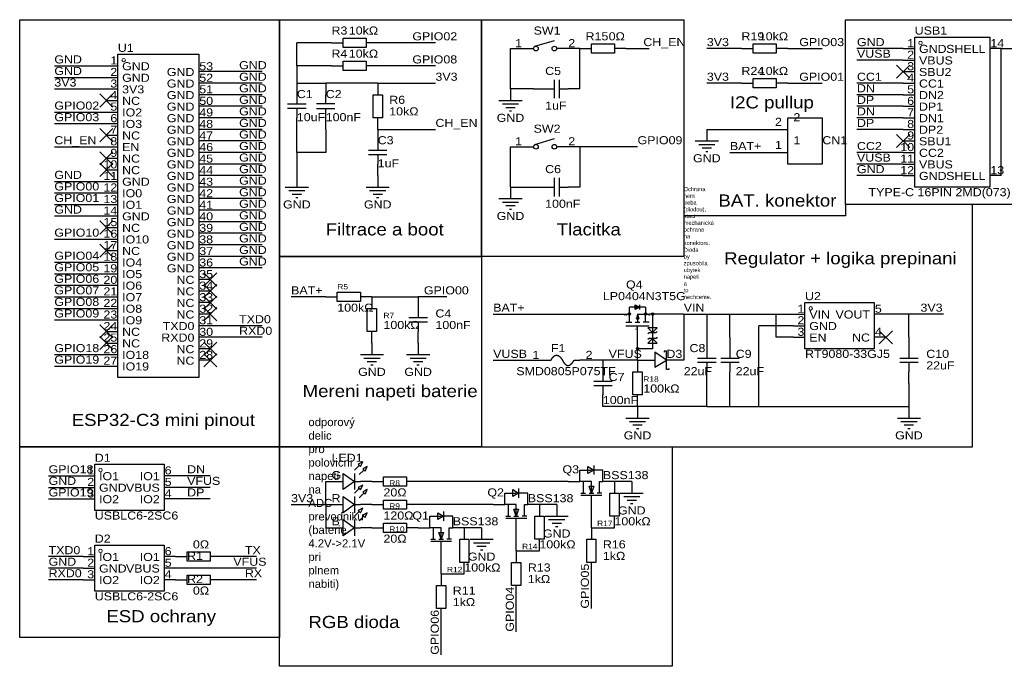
# Model space of a CAD drawing. Header units: millimetres. Extents: x 3 to 328, y 65 to 207.
# Tile 1 of 2: x 3 to 219, y 65 to 207. Entities that reach past the tile are written whole.
import ezdxf
from ezdxf.enums import TextEntityAlignment as Align

# ---------------------------------------------------------------- set-up
doc = ezdxf.new("R2010")
doc.units = ezdxf.units.MM
doc.header["$MEASUREMENT"] = 0
doc.styles.get("Standard").update_dxf_attribs({"font": 'arial.ttf'})

msp = doc.modelspace()

# ---------------------------------------------------------------- linework, layer by layer
at = {"color": 1, "true_color": 0x000000}
for points in [[(2.54, 207.01), (59.69, 207.01), (59.69, 113.03), (2.54, 113.03)], [(59.69, 207.01), (104.14, 207.01), (104.14, 154.94), (59.69, 154.94)], [(104.14, 207.01), (148.59, 207.01), (148.59, 154.94), (104.14, 154.94)], [(184.15, 207.01), (247.65, 207.01), (247.65, 166.37), (184.15, 166.37)], [(104.14, 154.94), (104.14, 113.03), (212.09, 113.03), (212.09, 166.37), (184.15, 166.37), (184.15, 163.83), (148.59, 163.83), (148.59, 154.94)], [(59.69, 154.94), (104.14, 154.94), (104.14, 113.03), (59.69, 113.03)], [(2.54, 113.03), (59.69, 113.03), (59.69, 71.12), (2.54, 71.12)], [(59.69, 113.03), (146.05, 113.03), (146.05, 64.77), (59.69, 64.77)]]:
    msp.add_lwpolyline(points, close=True, dxfattribs=at)
at = {"color": 1, "true_color": 0x008800}
for points in [[(63.5, 196.85), (63.5, 201.93)], [(71.12, 201.93), (63.5, 201.93)], [(93.98, 201.93), (81.28, 201.93)], [(110.49, 191.77), (110.49, 200.66)], [(125.73, 191.77), (125.73, 200.66)], [(135.89, 200.66), (140.97, 200.66)], [(161.29, 200.66), (153.67, 200.66)], [(171.45, 200.66), (179.07, 200.66)], [(196.85, 200.66), (186.69, 200.66)], [(218.44, 172.72), (218.44, 200.66)], [(218.44, 200.66), (237.49, 200.66)], [(196.85, 198.12), (186.69, 198.12)], [(10.16, 196.85), (21.59, 196.85)], [(55.88, 195.58), (44.45, 195.58)], [(63.5, 196.85), (63.5, 193.04)], [(71.12, 196.85), (63.5, 196.85)], [(93.98, 196.85), (81.28, 196.85)], [(10.16, 194.31), (21.59, 194.31)], [(55.88, 193.04), (44.45, 193.04)], [(63.5, 193.04), (69.85, 193.04)], [(81.28, 193.04), (69.85, 193.04)], [(81.28, 193.04), (93.98, 193.04)], [(161.29, 193.04), (153.67, 193.04)], [(171.45, 193.04), (179.07, 193.04)], [(196.85, 193.04), (186.69, 193.04)], [(10.16, 191.77), (21.59, 191.77)], [(115.57, 191.77), (110.49, 191.77)], [(55.88, 190.5), (44.45, 190.5)], [(196.85, 190.5), (186.69, 190.5)], [(10.16, 186.69), (21.59, 186.69)], [(55.88, 187.96), (44.45, 187.96)], [(196.85, 187.96), (186.69, 187.96)], [(10.16, 184.15), (21.59, 184.15)], [(55.88, 185.42), (44.45, 185.42)], [(196.85, 185.42), (186.69, 185.42)], [(55.88, 182.88), (44.45, 182.88)], [(63.5, 177.8), (63.5, 182.88)], [(69.85, 182.88), (69.85, 177.8)], [(81.28, 182.88), (93.98, 182.88)], [(153.67, 182.88), (166.37, 182.88)], [(196.85, 182.88), (186.69, 182.88)], [(55.88, 180.34), (44.45, 180.34)], [(10.16, 179.07), (21.59, 179.07)], [(55.88, 177.8), (44.45, 177.8)], [(69.85, 177.8), (63.5, 177.8)], [(63.5, 177.8), (63.5, 172.72)], [(110.49, 170.18), (110.49, 179.07)], [(138.43, 179.07), (125.73, 179.07)], [(125.73, 179.07), (125.73, 170.18)], [(158.75, 177.8), (166.37, 177.8)], [(196.85, 177.8), (186.69, 177.8)], [(55.88, 175.26), (44.45, 175.26)], [(196.85, 175.26), (186.69, 175.26)], [(10.16, 171.45), (21.59, 171.45)], [(55.88, 172.72), (44.45, 172.72)], [(196.85, 172.72), (186.69, 172.72)], [(55.88, 170.18), (44.45, 170.18)], [(110.49, 170.18), (115.57, 170.18)], [(10.16, 168.91), (21.59, 168.91)], [(55.88, 167.64), (44.45, 167.64)], [(10.16, 166.37), (21.59, 166.37)], [(55.88, 165.1), (44.45, 165.1)], [(10.16, 163.83), (21.59, 163.83)], [(55.88, 162.56), (44.45, 162.56)], [(10.16, 158.75), (21.59, 158.75)], [(55.88, 160.02), (44.45, 160.02)], [(55.88, 157.48), (44.45, 157.48)], [(55.88, 154.94), (44.45, 154.94)], [(10.16, 153.67), (21.59, 153.67)], [(55.88, 152.4), (44.45, 152.4)], [(10.16, 151.13), (21.59, 151.13)], [(10.16, 148.59), (21.59, 148.59)], [(10.16, 146.05), (21.59, 146.05)], [(69.85, 146.05), (62.23, 146.05)], [(80.01, 146.05), (90.17, 146.05)], [(96.52, 146.05), (90.17, 146.05)], [(10.16, 143.51), (21.59, 143.51)], [(10.16, 140.97), (21.59, 140.97)], [(106.68, 142.24), (133.35, 142.24)], [(148.59, 142.24), (143.51, 142.24)], [(148.59, 142.24), (153.67, 142.24)], [(148.59, 142.24), (148.59, 132.08)], [(153.67, 142.24), (158.75, 142.24)], [(153.67, 142.24), (153.67, 137.16)], [(158.75, 142.24), (168.91, 142.24)], [(158.75, 137.16), (158.75, 142.24)], [(168.91, 142.24), (172.72, 142.24)], [(168.91, 137.16), (168.91, 142.24)], [(198.12, 142.24), (193.04, 142.24)], [(205.74, 142.24), (198.12, 142.24)], [(198.12, 137.16), (198.12, 142.24)], [(55.88, 139.7), (44.45, 139.7)], [(165.1, 121.92), (165.1, 139.7)], [(172.72, 139.7), (165.1, 139.7)], [(55.88, 137.16), (44.45, 137.16)], [(172.72, 137.16), (168.91, 137.16)], [(10.16, 133.35), (21.59, 133.35)], [(10.16, 130.81), (21.59, 130.81)], [(106.68, 132.08), (113.03, 132.08)], [(138.43, 132.08), (130.81, 132.08)], [(153.67, 121.92), (153.67, 127)], [(158.75, 121.92), (158.75, 127)], [(198.12, 127), (198.12, 121.92)], [(138.43, 121.92), (130.81, 121.92)], [(153.67, 121.92), (138.43, 121.92)], [(153.67, 121.92), (158.75, 121.92)], [(158.75, 121.92), (165.1, 121.92)], [(165.1, 121.92), (198.12, 121.92)], [(8.89, 106.68), (16.51, 106.68)], [(44.45, 106.68), (36.83, 106.68)], [(8.89, 104.14), (16.51, 104.14)], [(44.45, 104.14), (36.83, 104.14)], [(69.85, 100.33), (69.85, 105.41)], [(123.19, 105.41), (90.17, 105.41)], [(137.16, 105.41), (133.35, 105.41)], [(8.89, 101.6), (16.51, 101.6)], [(44.45, 101.6), (36.83, 101.6)], [(62.23, 100.33), (69.85, 100.33)], [(69.85, 100.33), (69.85, 95.25)], [(106.68, 100.33), (90.17, 100.33)], [(120.65, 100.33), (116.84, 100.33)], [(128.27, 95.25), (128.27, 97.79)], [(104.14, 95.25), (100.33, 95.25)], [(128.27, 95.25), (133.35, 95.25)], [(111.76, 90.17), (111.76, 92.71)], [(16.51, 88.9), (8.89, 88.9)], [(54.61, 88.9), (46.99, 88.9)], [(111.76, 90.17), (116.84, 90.17)], [(95.25, 85.09), (95.25, 87.63)], [(16.51, 86.36), (8.89, 86.36)], [(54.61, 86.36), (36.83, 86.36)], [(95.25, 85.09), (100.33, 85.09)], [(128.27, 77.47), (128.27, 85.09)], [(16.51, 83.82), (8.89, 83.82)], [(54.61, 83.82), (46.99, 83.82)], [(111.76, 72.39), (111.76, 80.01)], [(95.25, 67.31), (95.25, 74.93)]]:
    msp.add_lwpolyline(points, dxfattribs=at)
at = {"color": 1, "true_color": 0x880000}
for points in [[(71.12, 201.93), (73.66, 201.93)], [(81.28, 201.93), (78.74, 201.93)], [(110.49, 200.66), (113.03, 200.66)], [(125.73, 200.66), (123.19, 200.66)], [(125.73, 200.66), (128.27, 200.66)], [(135.89, 200.66), (133.35, 200.66)], [(161.29, 200.66), (163.83, 200.66)], [(171.45, 200.66), (168.91, 200.66)], [(196.85, 200.66), (199.39, 200.66)], [(218.44, 200.66), (215.9, 200.66)], [(196.85, 198.12), (199.39, 198.12)], [(21.59, 196.85), (24.13, 196.85)], [(44.45, 195.58), (41.91, 195.58)], [(71.12, 196.85), (73.66, 196.85)], [(81.28, 196.85), (78.74, 196.85)], [(196.85, 195.58), (199.39, 195.58)], [(21.59, 194.31), (24.13, 194.31)], [(44.45, 193.04), (41.91, 193.04)], [(63.5, 193.04), (63.5, 190.5)], [(69.85, 193.04), (69.85, 190.5)], [(81.28, 193.04), (81.28, 190.5)], [(161.29, 193.04), (163.83, 193.04)], [(171.45, 193.04), (168.91, 193.04)], [(196.85, 193.04), (199.39, 193.04)], [(21.59, 191.77), (24.13, 191.77)], [(110.49, 191.77), (110.49, 189.23)], [(115.57, 191.77), (118.11, 191.77)], [(125.73, 191.77), (123.19, 191.77)], [(21.59, 189.23), (24.13, 189.23)], [(44.45, 190.5), (41.91, 190.5)], [(196.85, 190.5), (199.39, 190.5)], [(21.59, 186.69), (24.13, 186.69)], [(44.45, 187.96), (41.91, 187.96)], [(196.85, 187.96), (199.39, 187.96)], [(21.59, 184.15), (24.13, 184.15)], [(44.45, 185.42), (41.91, 185.42)], [(63.5, 182.88), (63.5, 185.42)], [(69.85, 182.88), (69.85, 185.42)], [(81.28, 182.88), (81.28, 185.42)], [(196.85, 185.42), (199.39, 185.42)], [(44.45, 182.88), (41.91, 182.88)], [(81.28, 182.88), (81.28, 180.34)], [(153.67, 182.88), (153.67, 180.34)], [(166.37, 182.88), (171.45, 182.88)], [(196.85, 182.88), (199.39, 182.88)], [(21.59, 181.61), (24.13, 181.61)], [(44.45, 180.34), (41.91, 180.34)], [(196.85, 180.34), (199.39, 180.34)], [(21.59, 179.07), (24.13, 179.07)], [(44.45, 177.8), (41.91, 177.8)], [(110.49, 179.07), (113.03, 179.07)], [(125.73, 179.07), (123.19, 179.07)], [(166.37, 177.8), (171.45, 177.8)], [(196.85, 177.8), (199.39, 177.8)], [(21.59, 176.53), (24.13, 176.53)], [(21.59, 173.99), (24.13, 173.99)], [(44.45, 175.26), (41.91, 175.26)], [(81.28, 172.72), (81.28, 175.26)], [(196.85, 175.26), (199.39, 175.26)], [(21.59, 171.45), (24.13, 171.45)], [(44.45, 172.72), (41.91, 172.72)], [(63.5, 172.72), (63.5, 170.18)], [(81.28, 172.72), (81.28, 170.18)], [(196.85, 172.72), (199.39, 172.72)], [(218.44, 172.72), (215.9, 172.72)], [(44.45, 170.18), (41.91, 170.18)], [(110.49, 170.18), (110.49, 167.64)], [(115.57, 170.18), (118.11, 170.18)], [(125.73, 170.18), (123.19, 170.18)], [(21.59, 168.91), (24.13, 168.91)], [(44.45, 167.64), (41.91, 167.64)], [(21.59, 166.37), (24.13, 166.37)], [(44.45, 165.1), (41.91, 165.1)], [(21.59, 163.83), (24.13, 163.83)], [(44.45, 162.56), (41.91, 162.56)], [(21.59, 161.29), (24.13, 161.29)], [(21.59, 158.75), (24.13, 158.75)], [(44.45, 160.02), (41.91, 160.02)], [(21.59, 156.21), (24.13, 156.21)], [(44.45, 157.48), (41.91, 157.48)], [(44.45, 154.94), (41.91, 154.94)], [(21.59, 153.67), (24.13, 153.67)], [(44.45, 152.4), (41.91, 152.4)], [(21.59, 151.13), (24.13, 151.13)], [(44.45, 149.86), (41.91, 149.86)], [(21.59, 148.59), (24.13, 148.59)], [(44.45, 147.32), (41.91, 147.32)], [(21.59, 146.05), (24.13, 146.05)], [(69.85, 146.05), (72.39, 146.05)], [(80.01, 146.05), (77.47, 146.05)], [(80.01, 146.05), (80.01, 143.51)], [(90.17, 146.05), (90.17, 143.51)], [(21.59, 143.51), (24.13, 143.51)], [(44.45, 144.78), (41.91, 144.78)], [(21.59, 140.97), (24.13, 140.97)], [(44.45, 142.24), (41.91, 142.24)], [(133.35, 142.24), (135.89, 142.24)], [(143.51, 142.24), (140.97, 142.24)], [(172.72, 142.24), (175.26, 142.24)], [(193.04, 142.24), (190.5, 142.24)], [(44.45, 139.7), (41.91, 139.7)], [(172.72, 139.7), (175.26, 139.7)], [(21.59, 138.43), (24.13, 138.43)], [(44.45, 137.16), (41.91, 137.16)], [(80.01, 135.89), (80.01, 138.43)], [(90.17, 135.89), (90.17, 138.43)], [(153.67, 137.16), (153.67, 134.62)], [(158.75, 137.16), (158.75, 134.62)], [(172.72, 137.16), (175.26, 137.16)], [(193.04, 137.16), (190.5, 137.16)], [(198.12, 137.16), (198.12, 134.62)], [(21.59, 135.89), (24.13, 135.89)], [(44.45, 134.62), (41.91, 134.62)], [(80.01, 135.89), (80.01, 133.35)], [(90.17, 135.89), (90.17, 133.35)], [(138.43, 132.08), (138.43, 134.62)], [(21.59, 133.35), (24.13, 133.35)], [(21.59, 130.81), (24.13, 130.81)], [(44.45, 132.08), (41.91, 132.08)], [(113.03, 132.08), (118.11, 132.08)], [(130.81, 132.08), (125.73, 132.08)], [(130.81, 132.08), (130.81, 129.54)], [(138.43, 132.08), (138.43, 129.54)], [(138.43, 132.08), (142.24, 132.08)], [(148.59, 132.08), (144.78, 132.08)], [(153.67, 127), (153.67, 129.54)], [(158.75, 127), (158.75, 129.54)], [(198.12, 127), (198.12, 129.54)], [(130.81, 121.92), (130.81, 124.46)], [(138.43, 121.92), (138.43, 124.46)], [(138.43, 121.92), (138.43, 119.38)], [(198.12, 121.92), (198.12, 119.38)], [(16.51, 106.68), (19.05, 106.68)], [(36.83, 106.68), (34.29, 106.68)], [(16.51, 104.14), (19.05, 104.14)], [(36.83, 104.14), (34.29, 104.14)], [(69.85, 105.41), (72.39, 105.41)], [(80.01, 105.41), (77.47, 105.41)], [(80.01, 105.41), (82.55, 105.41)], [(90.17, 105.41), (87.63, 105.41)], [(123.19, 105.41), (125.73, 105.41)], [(133.35, 105.41), (130.81, 105.41)], [(133.35, 105.41), (133.35, 102.87)], [(137.16, 105.41), (137.16, 102.87)], [(16.51, 101.6), (19.05, 101.6)], [(36.83, 101.6), (34.29, 101.6)], [(69.85, 100.33), (72.39, 100.33)], [(80.01, 100.33), (77.47, 100.33)], [(80.01, 100.33), (82.55, 100.33)], [(90.17, 100.33), (87.63, 100.33)], [(106.68, 100.33), (109.22, 100.33)], [(116.84, 100.33), (114.3, 100.33)], [(116.84, 100.33), (116.84, 97.79)], [(120.65, 100.33), (120.65, 97.79)], [(128.27, 97.79), (128.27, 100.33)], [(133.35, 95.25), (133.35, 97.79)], [(69.85, 95.25), (72.39, 95.25)], [(80.01, 95.25), (77.47, 95.25)], [(80.01, 95.25), (82.55, 95.25)], [(90.17, 95.25), (87.63, 95.25)], [(90.17, 95.25), (92.71, 95.25)], [(100.33, 95.25), (97.79, 95.25)], [(100.33, 95.25), (100.33, 92.71)], [(104.14, 95.25), (104.14, 92.71)], [(111.76, 92.71), (111.76, 95.25)], [(128.27, 95.25), (128.27, 92.71)], [(116.84, 90.17), (116.84, 92.71)], [(16.51, 88.9), (19.05, 88.9)], [(36.83, 88.9), (34.29, 88.9)], [(36.83, 88.9), (39.37, 88.9)], [(46.99, 88.9), (44.45, 88.9)], [(95.25, 87.63), (95.25, 90.17)], [(111.76, 90.17), (111.76, 87.63)], [(100.33, 85.09), (100.33, 87.63)], [(128.27, 85.09), (128.27, 87.63)], [(16.51, 86.36), (19.05, 86.36)], [(36.83, 86.36), (34.29, 86.36)], [(95.25, 85.09), (95.25, 82.55)], [(16.51, 83.82), (19.05, 83.82)], [(36.83, 83.82), (34.29, 83.82)], [(36.83, 83.82), (39.37, 83.82)], [(46.99, 83.82), (44.45, 83.82)], [(111.76, 80.01), (111.76, 82.55)], [(95.25, 74.93), (95.25, 77.47)]]:
    msp.add_lwpolyline(points, dxfattribs=at)
at = {"color": 1, "true_color": 0xa00000}
for points in [[(73.66, 202.95), (78.74, 202.95), (78.74, 200.91), (73.66, 200.91)], [(128.27, 201.68), (133.35, 201.68), (133.35, 199.64), (128.27, 199.64)], [(163.83, 201.68), (168.91, 201.68), (168.91, 199.64), (163.83, 199.64)], [(199.39, 203.2), (215.9, 203.2), (215.9, 170.18), (199.39, 170.18)], [(24.13, 199.39), (41.91, 199.39), (41.91, 128.27), (24.13, 128.27)], [(73.66, 197.87), (78.74, 197.87), (78.74, 195.83), (73.66, 195.83)], [(163.83, 194.06), (168.91, 194.06), (168.91, 192.02), (163.83, 192.02)], [(80.26, 185.42), (80.26, 190.5), (82.3, 190.5), (82.3, 185.42)], [(179.07, 175.26), (171.45, 175.26), (171.45, 185.42), (179.07, 185.42)], [(72.39, 147.07), (77.47, 147.07), (77.47, 145.03), (72.39, 145.03)], [(78.99, 138.43), (78.99, 143.51), (81.03, 143.51), (81.03, 138.43)], [(175.26, 144.78), (190.5, 144.78), (190.5, 134.62), (175.26, 134.62)], [(142.75, 139.19), (140.72, 139.19), (141.73, 138.18)], [(140.72, 135.89), (142.75, 135.89), (141.73, 136.91)], [(142.24, 130.56), (144.78, 132.08), (142.24, 133.86)], [(137.41, 124.46), (137.41, 129.54), (139.45, 129.54), (139.45, 124.46)], [(19.05, 109.22), (34.29, 109.22), (34.29, 99.06), (19.05, 99.06)], [(77.98, 109.73), (76.96, 109.22), (77.47, 108.71)], [(78.99, 108.71), (77.98, 108.2), (78.49, 107.7)], [(128.78, 107.95), (127.51, 107.19), (127.51, 108.71)], [(73.66, 107.19), (76.2, 105.41), (73.66, 103.63)], [(82.55, 106.43), (87.63, 106.43), (87.63, 104.39), (82.55, 104.39)], [(77.98, 104.65), (76.96, 104.14), (77.47, 103.63)], [(128.27, 102.87), (127.76, 104.39), (128.78, 104.39)], [(73.66, 102.11), (76.2, 100.33), (73.66, 98.55)], [(78.99, 103.63), (77.98, 103.12), (78.49, 102.62)], [(112.27, 102.87), (111, 102.11), (111, 103.63)], [(132.33, 97.79), (132.33, 102.87), (134.37, 102.87), (134.37, 97.79)], [(82.55, 101.35), (87.63, 101.35), (87.63, 99.31), (82.55, 99.31)], [(77.98, 99.57), (76.96, 99.06), (77.47, 98.55)], [(78.99, 98.55), (77.98, 98.04), (78.49, 97.54)], [(95.76, 97.79), (94.49, 97.03), (94.49, 98.55)], [(111.76, 97.79), (111.25, 99.31), (112.27, 99.31)], [(115.82, 92.71), (115.82, 97.79), (117.86, 97.79), (117.86, 92.71)], [(73.66, 97.03), (76.2, 95.25), (73.66, 93.47)], [(82.55, 96.27), (87.63, 96.27), (87.63, 94.23), (82.55, 94.23)], [(95.25, 92.71), (94.74, 94.23), (95.76, 94.23)], [(19.05, 91.44), (34.29, 91.44), (34.29, 81.28), (19.05, 81.28)], [(99.31, 87.63), (99.31, 92.71), (101.35, 92.71), (101.35, 87.63)], [(127.25, 87.63), (127.25, 92.71), (129.29, 92.71), (129.29, 87.63)], [(39.37, 89.92), (44.45, 89.92), (44.45, 87.88), (39.37, 87.88)], [(110.74, 82.55), (110.74, 87.63), (112.78, 87.63), (112.78, 82.55)], [(39.37, 84.84), (44.45, 84.84), (44.45, 82.8), (39.37, 82.8)], [(94.23, 77.47), (94.23, 82.55), (96.27, 82.55), (96.27, 77.47)]]:
    msp.add_lwpolyline(points, close=True, dxfattribs=at)
for points in [[(115.82, 201.17), (120.14, 202.44)], [(113.03, 200.66), (115.57, 200.66)], [(123.19, 200.66), (120.65, 200.66)], [(120.14, 189.74), (120.14, 193.8)], [(121.16, 193.8), (121.16, 189.74)], [(118.11, 191.77), (120.14, 191.77)], [(121.16, 191.77), (123.19, 191.77)], [(61.47, 188.47), (65.53, 188.47)], [(63.5, 190.5), (63.5, 188.47)], [(71.88, 188.47), (67.82, 188.47)], [(69.85, 188.47), (69.85, 190.5)], [(107.95, 189.23), (113.03, 189.23)], [(108.71, 188.47), (112.27, 188.47)], [(65.53, 187.45), (61.47, 187.45)], [(63.5, 187.45), (63.5, 185.42)], [(67.82, 187.45), (71.88, 187.45)], [(69.85, 185.42), (69.85, 187.45)], [(109.47, 187.71), (111.51, 187.71)], [(110.24, 186.94), (110.74, 186.94)], [(81.28, 180.34), (81.28, 178.31)], [(115.82, 179.58), (120.14, 180.85)], [(151.13, 180.34), (156.21, 180.34)], [(79.25, 178.31), (83.31, 178.31)], [(113.03, 179.07), (115.57, 179.07)], [(123.19, 179.07), (120.65, 179.07)], [(151.89, 179.58), (155.45, 179.58)], [(152.65, 178.82), (154.69, 178.82)], [(153.42, 178.05), (153.92, 178.05)], [(83.31, 177.29), (79.25, 177.29)], [(81.28, 177.29), (81.28, 175.26)], [(120.14, 168.15), (120.14, 172.21)], [(121.16, 172.21), (121.16, 168.15)], [(60.96, 170.18), (66.04, 170.18)], [(61.72, 169.42), (65.28, 169.42)], [(78.74, 170.18), (83.82, 170.18)], [(79.5, 169.42), (83.06, 169.42)], [(118.11, 170.18), (120.14, 170.18)], [(121.16, 170.18), (123.19, 170.18)], [(62.48, 168.66), (64.52, 168.66)], [(63.25, 167.89), (63.75, 167.89)], [(80.26, 168.66), (82.3, 168.66)], [(81.03, 167.89), (81.53, 167.89)], [(107.95, 167.64), (113.03, 167.64)], [(108.71, 166.88), (112.27, 166.88)], [(109.47, 166.12), (111.51, 166.12)], [(110.24, 165.35), (110.74, 165.35)], [(90.17, 143.51), (90.17, 141.48)], [(138.18, 143.76), (136.65, 143.76)], [(136.65, 140.46), (136.65, 143.76)], [(137.92, 144.02), (137.92, 144.27)], [(137.92, 144.27), (138.94, 143.76)], [(137.92, 143.51), (137.92, 144.02)], [(138.43, 143.76), (137.92, 144.02)], [(138.94, 143.76), (137.92, 143.26)], [(137.92, 143.51), (138.43, 143.76)], [(137.92, 143.26), (137.92, 143.51)], [(138.43, 143.76), (138.18, 144.02)], [(138.18, 143.51), (138.43, 143.76)], [(140.21, 143.76), (138.43, 143.76)], [(138.43, 143.76), (138.94, 143.76)], [(138.94, 143.76), (138.94, 144.27)], [(138.94, 143.26), (138.94, 143.76)], [(140.21, 143.76), (140.21, 142.24)], [(88.14, 141.48), (92.2, 141.48)], [(135.89, 142.24), (136.65, 142.24)], [(138.43, 142.24), (138.18, 141.22)], [(138.43, 141.99), (138.18, 141.22)], [(138.18, 141.22), (138.43, 141.73)], [(138.18, 141.22), (138.68, 141.22)], [(138.43, 142.24), (140.21, 142.24)], [(138.43, 142.24), (138.68, 141.22)], [(141.73, 142.24), (141.73, 134.62), (138.43, 134.62), (138.43, 139.7)], [(138.43, 141.99), (138.43, 140.46)], [(138.68, 141.22), (138.43, 141.99)], [(140.21, 142.24), (140.97, 142.24)], [(140.21, 140.46), (140.21, 142.24)], [(92.2, 140.46), (88.14, 140.46)], [(90.17, 140.46), (90.17, 138.43)], [(135.89, 140.46), (136.65, 140.46)], [(135.89, 139.7), (140.97, 139.7)], [(136.65, 140.46), (137.16, 140.46)], [(137.92, 140.46), (138.43, 140.46)], [(138.43, 140.72), (138.43, 140.46)], [(138.43, 140.46), (138.94, 140.46)], [(140.21, 140.46), (139.7, 140.46)], [(140.97, 140.46), (140.21, 140.46)], [(140.72, 137.92), (140.97, 138.18), (142.49, 138.18), (142.75, 138.43)], [(142.75, 137.16), (142.49, 136.91), (140.97, 136.91), (140.72, 136.65)], [(153.67, 134.62), (153.67, 132.59)], [(158.75, 134.62), (158.75, 132.59)], [(198.12, 134.62), (198.12, 132.59)], [(77.47, 133.35), (82.55, 133.35)], [(78.23, 132.59), (81.79, 132.59)], [(87.63, 133.35), (92.71, 133.35)], [(88.39, 132.59), (91.95, 132.59)], [(119.38, 132.08), (119.41, 132.14), (119.44, 132.2), (119.47, 132.25), (119.5, 132.3), (119.53, 132.35), (119.56, 132.4), (119.59, 132.45), (119.62, 132.5), (119.65, 132.54), (119.68, 132.59), (119.71, 132.63), (119.74, 132.67), (119.77, 132.7), (119.8, 132.74), (119.82, 132.78), (119.85, 132.81), (119.88, 132.84), (119.91, 132.87), (119.94, 132.9), (119.97, 132.93), (120, 132.95), (120.03, 132.98), (120.06, 133), (120.09, 133.02), (120.11, 133.04), (120.14, 133.06), (120.17, 133.08), (120.2, 133.1), (120.23, 133.11), (120.26, 133.13), (120.28, 133.14), (120.31, 133.15), (120.34, 133.16), (120.37, 133.17), (120.4, 133.18), (120.42, 133.19), (120.45, 133.19), (120.48, 133.2), (120.5, 133.2), (120.53, 133.21), (120.56, 133.21), (120.59, 133.21), (120.61, 133.21), (120.64, 133.21), (120.66, 133.21), (120.69, 133.2), (120.72, 133.2), (120.74, 133.2), (120.77, 133.19), (120.79, 133.19), (120.82, 133.18), (120.84, 133.17), (120.87, 133.16), (120.89, 133.15), (120.92, 133.14), (120.94, 133.13), (120.96, 133.12), (120.99, 133.11), (121.01, 133.1), (121.04, 133.09), (121.06, 133.07), (121.08, 133.06), (121.1, 133.05), (121.13, 133.03), (121.15, 133.02), (121.17, 133), (121.19, 132.99), (121.21, 132.97), (121.23, 132.95), (121.26, 132.94), (121.28, 132.92), (121.3, 132.9), (121.32, 132.88), (121.34, 132.86), (121.36, 132.85), (121.38, 132.83), (121.4, 132.81), (121.41, 132.79), (121.43, 132.77), (121.45, 132.75), (121.47, 132.73), (121.49, 132.71), (121.5, 132.69), (121.52, 132.67), (121.54, 132.65), (121.55, 132.63), (121.57, 132.61), (121.59, 132.59), (121.6, 132.57), (121.62, 132.55), (121.63, 132.53), (121.65, 132.51), (121.66, 132.49), (121.67, 132.47), (121.69, 132.46), (121.7, 132.44), (121.71, 132.42), (121.73, 132.4), (121.74, 132.38), (121.75, 132.36), (121.76, 132.35), (121.77, 132.33), (121.78, 132.31), (121.79, 132.3), (121.8, 132.28), (121.81, 132.27), (121.82, 132.25), (121.83, 132.24), (121.84, 132.22), (121.85, 132.21), (121.86, 132.2), (121.86, 132.18), (121.87, 132.17), (121.88, 132.16), (121.88, 132.15), (121.89, 132.14), (121.89, 132.13), (121.9, 132.12), (121.9, 132.12), (121.91, 132.11), (121.91, 132.1), (121.91, 132.1), (121.91, 132.09), (121.92, 132.09), (121.92, 132.08), (121.92, 132.08), (121.92, 132.08), (121.92, 132.08)], [(145.29, 130.3), (145.29, 130.05), (144.78, 130.05), (144.78, 134.11), (144.27, 134.11), (144.27, 133.86)], [(151.64, 132.59), (155.7, 132.59)], [(156.72, 132.59), (160.78, 132.59)], [(196.09, 132.59), (200.15, 132.59)], [(78.99, 131.83), (81.03, 131.83)], [(79.76, 131.06), (80.26, 131.06)], [(89.15, 131.83), (91.19, 131.83)], [(89.92, 131.06), (90.42, 131.06)], [(118.11, 132.08), (119.38, 132.08)], [(121.92, 132.08), (121.95, 132.02), (121.98, 131.96), (122.01, 131.91), (122.04, 131.86), (122.07, 131.81), (122.1, 131.76), (122.13, 131.71), (122.16, 131.66), (122.19, 131.62), (122.22, 131.57), (122.25, 131.53), (122.28, 131.49), (122.31, 131.46), (122.34, 131.42), (122.36, 131.38), (122.39, 131.35), (122.42, 131.32), (122.45, 131.29), (122.48, 131.26), (122.51, 131.23), (122.54, 131.21), (122.57, 131.18), (122.6, 131.16), (122.63, 131.14), (122.65, 131.12), (122.68, 131.1), (122.71, 131.08), (122.74, 131.06), (122.77, 131.05), (122.8, 131.03), (122.82, 131.02), (122.85, 131.01), (122.88, 131), (122.91, 130.99), (122.94, 130.98), (122.96, 130.97), (122.99, 130.97), (123.02, 130.96), (123.04, 130.96), (123.07, 130.95), (123.1, 130.95), (123.13, 130.95), (123.15, 130.95), (123.18, 130.95), (123.2, 130.95), (123.23, 130.96), (123.26, 130.96), (123.28, 130.96), (123.31, 130.97), (123.33, 130.97), (123.36, 130.98), (123.38, 130.99), (123.41, 131), (123.43, 131.01), (123.46, 131.02), (123.48, 131.03), (123.5, 131.04), (123.53, 131.05), (123.55, 131.06), (123.58, 131.07), (123.6, 131.09), (123.62, 131.1), (123.64, 131.11), (123.67, 131.13), (123.69, 131.14), (123.71, 131.16), (123.73, 131.17), (123.75, 131.19), (123.77, 131.21), (123.8, 131.22), (123.82, 131.24), (123.84, 131.26), (123.86, 131.28), (123.88, 131.3), (123.9, 131.31), (123.92, 131.33), (123.94, 131.35), (123.95, 131.37), (123.97, 131.39), (123.99, 131.41), (124.01, 131.43), (124.03, 131.45), (124.04, 131.47), (124.06, 131.49), (124.08, 131.51), (124.09, 131.53), (124.11, 131.55), (124.13, 131.57), (124.14, 131.59), (124.16, 131.61), (124.17, 131.63), (124.19, 131.65), (124.2, 131.67), (124.21, 131.69), (124.23, 131.7), (124.24, 131.72), (124.25, 131.74), (124.27, 131.76), (124.28, 131.78), (124.29, 131.8), (124.3, 131.81), (124.31, 131.83), (124.32, 131.85), (124.33, 131.86), (124.34, 131.88), (124.35, 131.89), (124.36, 131.91), (124.37, 131.92), (124.38, 131.94), (124.39, 131.95), (124.4, 131.96), (124.4, 131.98), (124.41, 131.99), (124.42, 132), (124.42, 132.01), (124.43, 132.02), (124.43, 132.03), (124.44, 132.04), (124.44, 132.04), (124.45, 132.05), (124.45, 132.06), (124.45, 132.06), (124.45, 132.07), (124.46, 132.07), (124.46, 132.08), (124.46, 132.08), (124.46, 132.08), (124.46, 132.08)], [(124.46, 132.08), (125.73, 132.08)], [(155.7, 131.57), (151.64, 131.57)], [(153.67, 131.57), (153.67, 129.54)], [(160.78, 131.57), (156.72, 131.57)], [(158.75, 131.57), (158.75, 129.54)], [(200.15, 131.57), (196.09, 131.57)], [(198.12, 131.57), (198.12, 129.54)], [(130.81, 129.54), (130.81, 127.51)], [(128.78, 127.51), (132.84, 127.51)], [(132.84, 126.49), (128.78, 126.49)], [(130.81, 126.49), (130.81, 124.46)], [(135.89, 119.38), (140.97, 119.38)], [(195.58, 119.38), (200.66, 119.38)], [(136.65, 118.62), (140.21, 118.62)], [(137.41, 117.86), (139.45, 117.86)], [(138.18, 117.09), (138.68, 117.09)], [(196.34, 118.62), (199.9, 118.62)], [(197.1, 117.86), (199.14, 117.86)], [(197.87, 117.09), (198.37, 117.09)], [(76.2, 107.95), (77.22, 108.97)], [(128.78, 108.97), (128.78, 108.46), (128.78, 107.44), (128.78, 106.93)], [(76.2, 107.19), (76.2, 103.63)], [(77.22, 106.93), (78.23, 107.95)], [(128.27, 102.87), (128.27, 105.41), (125.73, 105.41), (125.73, 107.95), (128.27, 107.95)], [(130.05, 102.87), (130.05, 105.41), (130.81, 105.41), (130.81, 107.95), (128.78, 107.95)], [(72.39, 105.41), (73.66, 105.41)], [(76.2, 105.41), (77.47, 105.41)], [(126.49, 105.41), (126.49, 102.87)], [(76.2, 102.87), (77.22, 103.89)], [(76.2, 102.11), (76.2, 98.55)], [(77.22, 101.85), (78.23, 102.87)], [(111.76, 97.79), (111.76, 100.33), (109.22, 100.33), (109.22, 102.87), (111.76, 102.87)], [(112.27, 103.89), (112.27, 103.38), (112.27, 102.36), (112.27, 101.85)], [(113.54, 97.79), (113.54, 100.33), (114.3, 100.33), (114.3, 102.87), (112.27, 102.87)], [(125.98, 102.87), (127, 102.87)], [(130.56, 102.36), (125.98, 102.36)], [(127.76, 102.87), (128.78, 102.87)], [(128.27, 100.33), (128.27, 102.36)], [(130.56, 102.87), (129.54, 102.87)], [(134.62, 102.87), (139.7, 102.87)], [(135.38, 102.11), (138.94, 102.11)], [(72.39, 100.33), (73.66, 100.33)], [(76.2, 100.33), (77.47, 100.33)], [(109.98, 100.33), (109.98, 97.79)], [(136.14, 101.35), (138.18, 101.35)], [(136.91, 100.58), (137.41, 100.58)], [(76.2, 97.79), (77.22, 98.81)], [(77.22, 96.77), (78.23, 97.79)], [(95.25, 92.71), (95.25, 95.25), (92.71, 95.25), (92.71, 97.79), (95.25, 97.79)], [(95.76, 98.81), (95.76, 98.3), (95.76, 97.28), (95.76, 96.77)], [(97.03, 92.71), (97.03, 95.25), (97.79, 95.25), (97.79, 97.79), (95.76, 97.79)], [(109.47, 97.79), (110.49, 97.79)], [(111.25, 97.79), (112.27, 97.79)], [(114.05, 97.79), (113.03, 97.79)], [(118.11, 97.79), (123.19, 97.79)], [(76.2, 97.03), (76.2, 93.47)], [(114.05, 97.28), (109.47, 97.28)], [(111.76, 95.25), (111.76, 97.28)], [(118.87, 97.03), (122.43, 97.03)], [(119.63, 96.27), (121.67, 96.27)], [(120.4, 95.5), (120.9, 95.5)], [(72.39, 95.25), (73.66, 95.25)], [(76.2, 95.25), (77.47, 95.25)], [(93.47, 95.25), (93.47, 92.71)], [(92.96, 92.71), (93.98, 92.71)], [(97.54, 92.2), (92.96, 92.2)], [(94.74, 92.71), (95.76, 92.71)], [(95.25, 90.17), (95.25, 92.2)], [(97.54, 92.71), (96.52, 92.71)], [(101.6, 92.71), (106.68, 92.71)], [(102.36, 91.95), (105.92, 91.95)], [(103.12, 91.19), (105.16, 91.19)], [(103.89, 90.42), (104.39, 90.42)]]:
    msp.add_lwpolyline(points, dxfattribs=at)
at = {"color": 1, "true_color": 0x999999}
for points in [[(198.29, 197.02), (195.41, 194.14)], [(195.41, 197.02), (198.29, 194.14)], [(23.03, 190.67), (20.15, 187.79)], [(20.15, 190.67), (23.03, 187.79)], [(23.03, 183.05), (20.15, 180.17)], [(20.15, 183.05), (23.03, 180.17)], [(198.29, 181.78), (195.41, 178.9)], [(195.41, 181.78), (198.29, 178.9)], [(23.03, 177.97), (20.15, 175.09)], [(20.15, 177.97), (23.03, 175.09)], [(23.03, 175.43), (20.15, 172.55)], [(20.15, 175.43), (23.03, 172.55)], [(23.03, 162.73), (20.15, 159.85)], [(20.15, 162.73), (23.03, 159.85)], [(23.03, 157.65), (20.15, 154.77)], [(20.15, 157.65), (23.03, 154.77)], [(45.89, 151.3), (43.01, 148.42)], [(43.01, 151.3), (45.89, 148.42)], [(45.89, 148.76), (43.01, 145.88)], [(43.01, 148.76), (45.89, 145.88)], [(45.89, 146.22), (43.01, 143.34)], [(43.01, 146.22), (45.89, 143.34)], [(45.89, 143.68), (43.01, 140.8)], [(43.01, 143.68), (45.89, 140.8)], [(23.03, 139.87), (20.15, 136.99)], [(20.15, 139.87), (23.03, 136.99)], [(194.48, 138.6), (191.6, 135.72)], [(191.6, 138.6), (194.48, 135.72)], [(23.03, 137.33), (20.15, 134.45)], [(20.15, 137.33), (23.03, 134.45)], [(45.89, 136.06), (43.01, 133.18)], [(43.01, 136.06), (45.89, 133.18)], [(45.89, 133.52), (43.01, 130.64)], [(43.01, 133.52), (45.89, 130.64)]]:
    msp.add_lwpolyline(points, dxfattribs=at)
at = {"color": 1, "lineweight": 0, "true_color": 0xa00000}
for centre in [(200.66, 201.93), (25.4, 198.12), (176.53, 143.51), (20.32, 107.95), (20.32, 90.17)]:
    msp.add_circle(centre, 0.381, dxfattribs=at)
at = {"true_color": 0x000000}
for centre, major_axis in [((116.08, 200.66), (0, 0.508)), ((120.14, 200.66), (0, 0.508)), ((116.08, 179.07), (0, 0.508)), ((120.14, 179.07), (0, 0.508)), ((136.65, 142.24), (0, 0.254)), ((140.21, 142.24), (0, 0.254)), ((141.73, 142.24), (0, 0.254)), ((138.43, 134.62), (0, 0.254))]:
    msp.add_ellipse(centre, major_axis=major_axis, ratio=1, dxfattribs=at)

# ---------------------------------------------------------------- texts
at = {"color": 1, "true_color": 0x000080, "width": 1.1}
for s, height, p in [('R3', 1.778, (71.12, 203.2)), ('SW1', 1.778, (115.57, 203.2)), ('R15', 1.778, (127, 201.93)), ('R19', 1.778, (161.29, 201.93)), ('USB1', 1.778, (199.39, 203.2)), ('U1', 1.778, (24.13, 199.39)), ('R4', 1.778, (71.12, 198.12)), ('C5', 1.778, (118.11, 194.31)), ('R24', 1.778, (161.29, 194.31)), ('C1', 1.778, (63.5, 189.23)), ('C2', 1.778, (69.85, 189.23)), ('R6', 1.778, (83.82, 187.96)), ('SW2', 1.778, (115.57, 181.61)), ('C3', 1.778, (81.28, 179.07)), ('CN1', 1.778, (179.07, 179.07)), ('C6', 1.778, (118.11, 172.72)), ('Q4', 1.778, (135.89, 147.32)), ('R5', 1.2, (72.39, 147.32)), ('U2', 1.778, (175.26, 144.78)), ('C4', 1.778, (93.98, 140.97)), ('R7', 1.2, (82.55, 140.97)), ('F1', 1.778, (119.38, 133.35)), ('D3', 1.778, (144.78, 132.08)), ('C8', 1.778, (149.86, 133.35)), ('C9', 1.778, (160.02, 132.08)), ('C10', 1.778, (201.93, 132.08)), ('C7', 1.778, (132.08, 127)), ('R18', 1.2, (139.7, 127)), ('D1', 1.778, (19.05, 109.22)), ('LED1', 1.778, (71.12, 109.22)), ('Q3', 1.778, (121.92, 106.68)), ('R8', 1.2, (83.82, 104.14)), ('Q2', 1.778, (105.41, 101.6)), ('R9', 1.2, (83.82, 99.06)), ('Q1', 1.778, (88.9, 96.52)), ('R10', 1.2, (83.82, 93.98)), ('R17', 1.2, (129.54, 95.25)), ('D2', 1.778, (19.05, 91.44)), ('R14', 1.2, (113.03, 90.17)), ('R16', 1.778, (130.81, 90.17)), ('R1', 1.778, (39.37, 87.63)), ('R12', 1.2, (96.52, 85.09)), ('R13', 1.778, (114.3, 85.09)), ('R2', 1.778, (39.37, 82.55)), ('R11', 1.778, (97.79, 80.01))]:
    msp.add_text(s, height=height, dxfattribs=at).set_placement(p, align=Align.BOTTOM_LEFT)
at = {"color": 1, "true_color": 0x0000ff, "width": 1.1}
for s, height, p in [('10kΩ', 1.778, (74.93, 203.2)), ('GPIO02', 1.778, (88.9, 201.93)), ('0Ω', 1.778, (132.08, 201.93)), ('10kΩ', 1.778, (165.1, 201.93)), ('CH_EN', 1.778, (139.7, 200.66)), ('3V3', 1.778, (153.67, 200.66)), ('GPIO03', 1.778, (173.99, 200.66)), ('GND', 1.778, (186.69, 200.66)), ('10kΩ', 1.778, (74.93, 198.12)), ('VUSB', 1.778, (186.69, 198.12)), ('GND', 1.778, (10.16, 196.85)), ('GND', 1.778, (50.8, 195.58)), ('GPIO08', 1.778, (88.9, 196.85)), ('GND', 1.778, (10.16, 194.31)), ('GND', 1.778, (50.8, 193.04)), ('3V3', 1.778, (93.98, 193.04)), ('3V3', 1.778, (153.67, 193.04)), ('10kΩ', 1.778, (165.1, 194.31)), ('GPIO01', 1.778, (173.99, 193.04)), ('CC1', 1.778, (186.69, 193.04)), ('3V3', 1.778, (10.16, 191.77)), ('GND', 1.778, (50.8, 190.5)), ('DN', 1.778, (186.69, 190.5)), ('GPIO02', 1.778, (10.16, 186.69)), ('GND', 1.778, (50.8, 187.96)), ('1uF', 1.778, (118.11, 186.69)), ('DP', 1.778, (186.69, 187.96)), ('GPIO03', 1.778, (10.16, 184.15)), ('GND', 1.778, (50.8, 185.42)), ('10uF', 1.778, (63.5, 184.15)), ('100nF', 1.778, (69.85, 184.15)), ('10kΩ', 1.778, (83.82, 185.42)), ('DN', 1.778, (186.69, 185.42)), ('GND', 1.778, (50.8, 182.88)), ('CH_EN', 1.778, (93.98, 182.88)), ('DP', 1.778, (186.69, 182.88)), ('GND', 1.778, (50.8, 180.34)), ('CH_EN', 1.778, (10.16, 179.07)), ('GND', 1.778, (50.8, 177.8)), ('GPIO09', 1.778, (138.43, 179.07)), ('BAT+', 1.778, (158.75, 177.8)), ('CC2', 1.778, (186.69, 177.8)), ('GND', 1.778, (50.8, 175.26)), ('VUSB', 1.778, (186.69, 175.26)), ('1uF', 1.778, (81.28, 173.99)), ('GND', 1.778, (10.16, 171.45)), ('GND', 1.778, (50.8, 172.72)), ('GND', 1.778, (186.69, 172.72)), ('GPIO00', 1.778, (10.16, 168.91)), ('GND', 1.778, (50.8, 170.18)), ('GND', 1.778, (50.8, 167.64)), ('TYPE-C 16PIN 2MD(073)', 1.778, (189.23, 167.64)), ('GPIO01', 1.778, (10.16, 166.37)), ('GND', 1.778, (50.8, 165.1)), ('100nF', 1.778, (118.11, 165.1)), ('GND', 1.778, (10.16, 163.83)), ('GND', 1.778, (50.8, 162.56)), ('GPIO10', 1.778, (10.16, 158.75)), ('GND', 1.778, (50.8, 160.02)), ('GND', 1.778, (50.8, 157.48)), ('GPIO04', 1.778, (10.16, 153.67)), ('GND', 1.778, (50.8, 154.94)), ('GND', 1.778, (50.8, 152.4)), ('GPIO05', 1.778, (10.16, 151.13)), ('GPIO06', 1.778, (10.16, 148.59)), ('GPIO07', 1.778, (10.16, 146.05)), ('BAT+', 1.778, (62.23, 146.05)), ('GPIO00', 1.778, (91.44, 146.05)), ('GPIO08', 1.778, (10.16, 143.51)), ('LP0404N3T5G', 1.778, (130.81, 144.78)), ('GPIO09', 1.778, (10.16, 140.97)), ('100kΩ', 1.778, (72.39, 142.24)), ('BAT+', 1.778, (106.68, 142.24)), ('VIN', 1.778, (148.59, 142.24)), ('3V3', 1.778, (200.66, 142.24)), ('TXD0', 1.778, (50.8, 139.7)), ('100kΩ', 1.778, (82.55, 138.43)), ('100nF', 1.778, (93.98, 138.43)), ('RXD0', 1.778, (50.8, 137.16)), ('GPIO18', 1.778, (10.16, 133.35)), ('VUSB', 1.778, (106.68, 132.08)), ('VFUS', 1.778, (132.08, 132.08)), ('RT9080-33GJ5', 1.778, (175.26, 132.08)), ('GPIO19', 1.778, (10.16, 130.81)), ('SMD0805P075TF', 1.778, (111.76, 128.27)), ('22uF', 1.778, (148.59, 128.27)), ('22uF', 1.778, (160.02, 128.27)), ('22uF', 1.778, (201.93, 129.54)), ('100kΩ', 1.778, (139.7, 124.46)), ('100nF', 1.778, (130.81, 121.92)), ('GPIO18', 1.778, (8.89, 106.68)), ('DN', 1.778, (39.37, 106.68)), ('GND', 1.778, (8.89, 104.14)), ('VFUS', 1.778, (39.37, 104.14)), ('G', 1.78, (71.12, 105.41)), ('BSS138', 1.778, (130.81, 105.41)), ('GPIO19', 1.778, (8.89, 101.6)), ('20Ω', 1.778, (82.55, 101.6)), ('DP', 1.778, (39.37, 101.6)), ('3V3', 1.778, (62.23, 100.33)), ('R', 1.78, (71.12, 100.33)), ('BSS138', 1.778, (114.3, 100.33)), ('USBLC6-2SC6', 1.778, (19.05, 96.52)), ('B', 1.78, (71.12, 95.25)), ('120Ω', 1.778, (82.55, 96.52)), ('BSS138', 1.778, (97.79, 95.25)), ('100kΩ', 1.778, (133.35, 95.25)), ('20Ω', 1.778, (82.55, 91.44)), ('TXD0', 1.778, (8.89, 88.9)), ('0Ω', 1.778, (40.64, 90.17)), ('TX', 1.778, (52.07, 88.9)), ('100kΩ', 1.778, (116.84, 90.17)), ('1kΩ', 1.778, (130.81, 87.63)), ('GND', 1.778, (8.89, 86.36)), ('VFUS', 1.778, (49.53, 86.36)), ('100kΩ', 1.778, (100.33, 85.09)), ('RXD0', 1.778, (8.89, 83.82)), ('RX', 1.778, (52.07, 83.82)), ('1kΩ', 1.778, (114.3, 82.55)), ('0Ω', 1.778, (40.64, 80.01)), ('USBLC6-2SC6', 1.778, (19.05, 78.74)), ('1kΩ', 1.778, (97.79, 77.47))]:
    msp.add_text(s, height=height, dxfattribs=at).set_placement(p, align=Align.BOTTOM_LEFT)
at = {"color": 1, "true_color": 0x000000, "width": 1.1}
for s, height, p in [('1', 1.78, (113.03, 200.43)), ('1', 1.78, (199.26, 200.43)), ('SHELL', 1.778, (214.96, 199.16)), ('2', 1.78, (199.26, 197.89)), ('1', 1.78, (24, 196.62)), ('3', 1.78, (199.26, 195.35)), ('2', 1.78, (24, 194.08)), ('GND', 1.778, (40.97, 194.08)), ('4', 1.78, (199.26, 192.81)), ('3', 1.78, (24, 191.54)), ('GND', 1.778, (40.97, 191.54)), ('4', 1.78, (24, 189)), ('GND', 1.778, (40.97, 189)), ('5', 1.78, (199.26, 190.27)), ('5', 1.78, (24, 186.46)), ('GND', 1.778, (40.97, 186.46)), ('6', 1.78, (199.26, 187.73)), ('6', 1.78, (24, 183.92)), ('GND', 1.778, (40.97, 183.92)), ('7', 1.78, (199.26, 185.19)), ('2', 1.78, (170.18, 183.11)), ('8', 1.78, (199.26, 182.65)), ('7', 1.78, (24, 181.38)), ('GND', 1.778, (40.97, 181.38)), ('9', 1.78, (199.26, 180.11)), ('8', 1.78, (24, 178.84)), ('GND', 1.778, (40.97, 178.84)), ('1', 1.78, (113.03, 178.84)), ('1', 1.78, (170.18, 178.03)), ('10', 1.778, (199.26, 177.57)), ('9', 1.78, (24, 176.3)), ('GND', 1.778, (40.97, 176.3)), ('10', 1.778, (24, 173.76)), ('GND', 1.778, (40.97, 173.76)), ('11', 1.778, (199.26, 175.03)), ('11', 1.778, (24, 171.22)), ('GND', 1.778, (40.97, 171.22)), ('12', 1.778, (199.26, 172.49)), ('SHELL', 1.778, (214.96, 171.22)), ('12', 1.778, (24, 168.68)), ('GND', 1.778, (40.97, 168.68)), ('13', 1.778, (24, 166.14)), ('GND', 1.778, (40.97, 166.14)), ('14', 1.778, (24, 163.6)), ('GND', 1.778, (40.97, 163.6)), ('15', 1.778, (24, 161.06)), ('GND', 1.778, (40.97, 161.06)), ('16', 1.778, (24, 158.52)), ('GND', 1.778, (40.97, 158.52)), ('17', 1.778, (24, 155.98)), ('GND', 1.778, (40.97, 155.98)), ('18', 1.778, (24, 153.44)), ('GND', 1.778, (40.97, 153.44)), ('19', 1.778, (24, 150.9)), ('GND', 1.778, (40.97, 150.9)), ('20', 1.778, (24, 148.36)), ('NC', 1.778, (40.97, 148.36)), ('21', 1.778, (24, 145.82)), ('NC', 1.778, (40.97, 145.82)), ('22', 1.778, (24, 143.28)), ('NC', 1.778, (40.97, 143.28)), ('23', 1.778, (24, 140.74)), ('NC', 1.778, (40.97, 140.74)), ('1', 1.78, (175.13, 142.01)), ('VOUT', 1.778, (189.56, 140.74)), ('2', 1.78, (175.13, 139.47)), ('24', 1.778, (24, 138.2)), ('TXD0', 1.778, (40.97, 138.2)), ('3', 1.78, (175.13, 136.93)), ('25', 1.778, (24, 135.66)), ('RXD0', 1.778, (40.97, 135.66)), ('NC', 1.778, (189.56, 135.66)), ('26', 1.778, (24, 133.12)), ('NC', 1.778, (40.97, 133.12)), ('27', 1.778, (24, 130.58)), ('NC', 1.778, (40.97, 130.58)), ('1', 1.78, (116.84, 131.85)), ('1', 1.78, (18.92, 106.45)), ('2', 1.78, (18.92, 103.91)), ('IO1', 1.778, (33.35, 105.18)), ('VBUS', 1.778, (33.35, 102.64)), ('3', 1.78, (18.92, 101.37)), ('IO2', 1.778, (33.35, 100.1)), ('1', 1.78, (18.92, 88.67)), ('IO1', 1.778, (33.35, 87.4)), ('2', 1.78, (18.92, 86.13)), ('VBUS', 1.778, (33.35, 84.86)), ('3', 1.78, (18.92, 83.59)), ('IO2', 1.778, (33.35, 82.32))]:
    msp.add_text(s, height=height, dxfattribs=at).set_placement(p, align=Align.BOTTOM_RIGHT)
for s, height, p in [('2', 1.78, (123.19, 200.43)), ('GND', 1.778, (200.33, 199.16)), ('14', 1.778, (216.03, 200.43)), ('GND', 1.778, (25.07, 195.35)), ('53', 1.778, (42.04, 195.35)), ('VBUS', 1.778, (200.33, 196.62)), ('GND', 1.778, (25.07, 192.81)), ('52', 1.778, (42.04, 192.81)), ('SBU2', 1.778, (200.33, 194.08)), ('CC1', 1.778, (200.33, 191.54)), ('3V3', 1.778, (25.07, 190.27)), ('51', 1.778, (42.04, 190.27)), ('DN2', 1.778, (200.33, 189)), ('NC', 1.778, (25.07, 187.73)), ('50', 1.778, (42.04, 187.73)), ('I2C pullup', 2.667, (158.75, 186.69)), ('DP1', 1.778, (200.33, 186.46)), ('IO2', 1.778, (25.07, 185.19)), ('49', 1.778, (42.04, 185.19)), ('2', 1.78, (172.72, 184.13)), ('DN1', 1.778, (200.33, 183.92)), ('IO3', 1.778, (25.07, 182.65)), ('48', 1.778, (42.04, 182.65)), ('NC', 1.778, (25.07, 180.11)), ('47', 1.778, (42.04, 180.11)), ('DP2', 1.778, (200.33, 181.38)), ('EN', 1.778, (25.07, 177.57)), ('46', 1.778, (42.04, 177.57)), ('2', 1.78, (123.19, 178.84)), ('1', 1.78, (172.72, 179.05)), ('SBU1', 1.778, (200.33, 178.84)), ('CC2', 1.778, (200.33, 176.3)), ('NC', 1.778, (25.07, 175.03)), ('45', 1.778, (42.04, 175.03)), ('VBUS', 1.778, (200.33, 173.76)), ('NC', 1.778, (25.07, 172.49)), ('44', 1.778, (42.04, 172.49)), ('GND', 1.778, (200.33, 171.22)), ('13', 1.778, (216.03, 172.49)), ('GND', 1.778, (25.07, 169.95)), ('43', 1.778, (42.04, 169.95)), ('IO0', 1.778, (25.07, 167.41)), ('42', 1.778, (42.04, 167.41)), ('IO1', 1.778, (25.07, 164.87)), ('41', 1.778, (42.04, 164.87)), ('BAT. konektor', 2.667, (156.21, 165.1)), ('GND', 1.778, (25.07, 162.33)), ('40', 1.778, (42.04, 162.33)), ('Filtrace a boot', 2.667, (69.85, 158.75)), ('Tlacitka', 2.667, (120.65, 158.75)), ('NC', 1.778, (25.07, 159.79)), ('39', 1.778, (42.04, 159.79)), ('IO10', 1.778, (25.07, 157.25)), ('38', 1.778, (42.04, 157.25)), ('NC', 1.778, (25.07, 154.71)), ('37', 1.778, (42.04, 154.71)), ('Regulator + logika prepinani', 2.667, (157.48, 152.4)), ('IO4', 1.778, (25.07, 152.17)), ('36', 1.778, (42.04, 152.17)), ('IO5', 1.778, (25.07, 149.63)), ('35', 1.778, (42.04, 149.63)), ('IO6', 1.778, (25.07, 147.09)), ('34', 1.778, (42.04, 147.09)), ('IO7', 1.778, (25.07, 144.55)), ('33', 1.778, (42.04, 144.55)), ('IO8', 1.778, (25.07, 142.01)), ('32', 1.778, (42.04, 142.01)), ('VIN', 1.778, (176.2, 140.74)), ('5', 1.78, (190.63, 142.01)), ('IO9', 1.778, (25.07, 139.47)), ('31', 1.778, (42.04, 139.47)), ('NC', 1.778, (25.07, 136.93)), ('30', 1.778, (42.04, 136.93)), ('GND', 1.778, (176.2, 138.2)), ('4', 1.78, (190.63, 136.93)), ('NC', 1.778, (25.07, 134.39)), ('29', 1.778, (42.04, 134.39)), ('EN', 1.778, (176.2, 135.66)), ('IO18', 1.778, (25.07, 131.85)), ('28', 1.778, (42.04, 131.85)), ('2', 1.78, (127, 131.85)), ('IO19', 1.778, (25.07, 129.31)), ('Mereni napeti baterie', 2.667, (64.77, 123.19)), ('ESP32-C3 mini pinout', 2.667, (13.97, 116.84)), ('6', 1.78, (34.42, 106.45)), ('IO1', 1.778, (19.99, 105.18)), ('5', 1.78, (34.42, 103.91)), ('GND', 1.778, (19.99, 102.64)), ('IO2', 1.778, (19.99, 100.1)), ('4', 1.78, (34.42, 101.37)), ('6', 1.78, (34.42, 88.67)), ('IO1', 1.778, (19.99, 87.4)), ('GND', 1.778, (19.99, 84.86)), ('5', 1.78, (34.42, 86.13)), ('IO2', 1.778, (19.99, 82.32)), ('4', 1.78, (34.42, 83.59)), ('ESD ochrany', 2.667, (21.59, 73.66)), ('RGB dioda', 2.667, (66.04, 72.39))]:
    msp.add_text(s, height=height, dxfattribs=at).set_placement(p, align=Align.BOTTOM_LEFT)
at = {"color": 1, "true_color": 0x000080, "width": 1.1}
for p in [(110.49, 185.42), (153.67, 176.53), (63.5, 166.37), (81.28, 166.37), (110.49, 163.83), (80.01, 129.54), (90.17, 129.54), (138.43, 115.57), (198.12, 115.57), (137.16, 99.06), (120.65, 93.98), (104.14, 88.9)]:
    msp.add_text('GND', height=1.778, dxfattribs=at).set_placement(p, align=Align.MIDDLE_CENTER)
at = {"color": 1, "true_color": 0x000000, "width": 1.1}
for s, p in [('D', (136.25, 141.73)), ('S', (141.58, 141.73)), ('G', (138.54, 138.68))]:
    msp.add_text(s, height=0.533, rotation=90, dxfattribs=at).set_placement(p, align=Align.BOTTOM_LEFT)
at = {"color": 1, "true_color": 0x0000ff, "width": 1.1}
for s, p in [('GPIO05', (128.27, 77.47)), ('GPIO04', (111.76, 72.39)), ('GPIO06', (95.25, 67.31))]:
    msp.add_text(s, height=1.778, rotation=90, dxfattribs=at).set_placement(p, align=Align.BOTTOM_LEFT)
at = {"width": 1.1, "attachment_point": 1}
for s, insert, char_height in [('Ochrana není treba (diodou), staci mechanická ochrana na konektoru. \\PDioda by zpusobila ubytek napeti a to nechceme.', (148.59, 170.18), 0.889), ('odporový delic pro polovicni\\Pnapeti na ADC prevodniku\\P(baterie 4.2V->2.1V pri plnem nabiti)', (66.04, 119.38), 1.778)]:
    msp.add_mtext(s, dxfattribs=dict(at, insert=insert, char_height=char_height))

doc.saveas('drawing.dxf')
